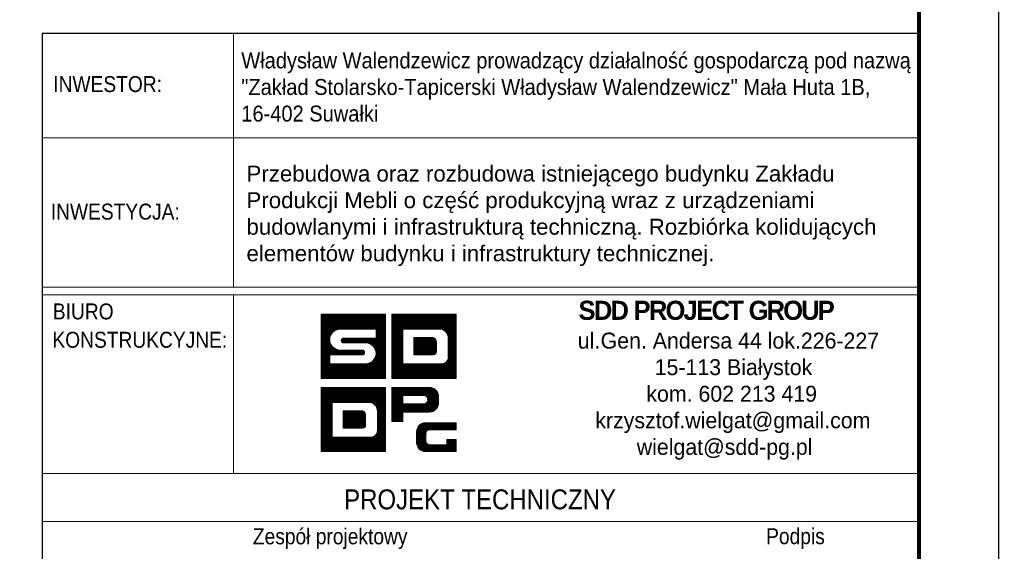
# Model space of a CAD drawing. Extents: x 100057 to 110316, y -200604 to -193150.
# Tile 7 of 9: x 106120 to 108591, y -199388 to -198054. Entities that reach past the tile are written whole.
import ezdxf
from ezdxf.enums import TextEntityAlignment as Align

# ---------------------------------------------------------------- set-up
doc = ezdxf.new("R2010")
doc.units = 0
doc.header["$LTSCALE"] = 5
doc.header["$MEASUREMENT"] = 0
for name, color, linetype, lineweight in [('--- widok', 7, 'Continuous', 13), ('_RAMKA', 7, 'Continuous', 35), ('PS_DIM', 4, 'Continuous', 13)]:
    doc.layers.add(name, color=color, linetype=linetype, lineweight=lineweight)
doc.layers.add('_FORMATKA', color=8, linetype='Continuous', lineweight=15, plot=False)
doc.layers.add('_tabelka', color=7, linetype='Continuous')
doc.styles.add('gil', font='GIL_____.TTF', dxfattribs={"width": 0.9})

# ---------------------------------------------------------------- blocks, each defined once
blk = doc.blocks.new('*U17')
at = {"layer": '_FORMATKA', "lineweight": -3}
blk.add_lwpolyline([(-420, 0), (0, 0), (0, 297), (-420, 297)], close=True, dxfattribs=at)
at = {"layer": '_RAMKA', "lineweight": -3, "const_width": 0.5}
blk.add_lwpolyline([(-390, 10), (-10, 10), (-10, 287), (-390, 287)], close=True, dxfattribs=at)
blk = doc.blocks.new('tabela_rys')
at = {"layer": '_tabelka', "color": 251, "lineweight": 15}
for p, q in [((45.62, 123.55), (45.62, 91.73)), ((21.62, 110.45), (131.62, 110.45)), ((21.62, 91.73), (131.62, 91.73)), ((21.62, 91.73), (131.62, 91.73)), ((21.62, 91.73), (131.62, 91.73)), ((131.62, 90.73), (21.62, 90.73)), ((45.62, 68.32), (45.62, 90.73)), ((21.62, 68.32), (131.48, 68.32)), ((131.62, 62.32), (21.62, 62.32))]:
    blk.add_line(p, q, dxfattribs=at)
at = {"layer": '_tabelka', "color": 251, "lineweight": 30}
blk.add_lwpolyline([(131.62, 123.55), (21.62, 123.55), (21.62, 7.77), (131.62, 7.77)], close=True, dxfattribs=at)
at = {"layer": 'PS_DIM', "color": 12, "true_color": 0xc90603}
for p, q in [((56.62, 88.27), (56.68, 88.33)), ((56.62, 88.1), (56.84, 88.33)), ((56.62, 87.93), (57.01, 88.33)), ((56.62, 87.76), (57.18, 88.33)), ((56.62, 87.59), (57.35, 88.33)), ((56.62, 87.43), (57.52, 88.33)), ((56.62, 87.26), (57.69, 88.33)), ((56.62, 87.09), (57.86, 88.33)), ((56.62, 86.92), (58.02, 88.33)), ((56.62, 86.75), (58.19, 88.33)), ((56.62, 86.58), (58.36, 88.33)), ((56.62, 86.42), (58.53, 88.33)), ((56.62, 86.25), (58.7, 88.33)), ((56.62, 86.08), (58.87, 88.33)), ((56.62, 85.91), (59.03, 88.33)), ((56.62, 85.74), (59.2, 88.33)), ((56.62, 85.57), (59.37, 88.33)), ((56.62, 85.41), (59.54, 88.33)), ((56.62, 85.24), (59.71, 88.33)), ((56.62, 85.07), (59.88, 88.33)), ((56.62, 84.9), (60.04, 88.33)), ((56.62, 84.73), (60.21, 88.33)), ((56.62, 88.33), (64.68, 88.33)), ((56.62, 80.27), (56.62, 88.33)), ((58.28, 86.23), (60.38, 88.33)), ((58.6, 86.38), (60.55, 88.33)), ((58.82, 86.43), (60.72, 88.33)), ((59, 86.45), (60.89, 88.33)), ((59.17, 86.45), (61.05, 88.33)), ((59.34, 86.45), (61.22, 88.33)), ((59.51, 86.45), (61.39, 88.33)), ((59.68, 86.45), (61.56, 88.33)), ((59.85, 86.45), (61.73, 88.33)), ((60.01, 86.45), (61.9, 88.33)), ((60.18, 86.45), (62.06, 88.33)), ((60.35, 86.45), (62.23, 88.33)), ((60.52, 86.45), (62.4, 88.33)), ((60.69, 86.45), (62.57, 88.33)), ((60.86, 86.45), (62.74, 88.33)), ((61.02, 86.45), (62.91, 88.33)), ((61.19, 86.45), (63.07, 88.33)), ((61.36, 86.45), (63.24, 88.33)), ((61.53, 86.45), (63.41, 88.33)), ((61.7, 86.45), (63.58, 88.33)), ((61.87, 86.45), (63.75, 88.33)), ((62.04, 86.45), (63.92, 88.33)), ((62.2, 86.45), (64.09, 88.33)), ((62.37, 86.45), (64.25, 88.33)), ((62.54, 86.45), (64.42, 88.33)), ((62.71, 86.45), (64.59, 88.33)), ((62.88, 86.45), (64.68, 88.25)), ((63.05, 86.45), (64.68, 88.08)), ((63.21, 86.45), (64.68, 87.91)), ((63.38, 86.45), (64.68, 87.74)), ((64.68, 88.33), (64.68, 80.27)), ((65.5, 88.33), (73.56, 88.33)), ((65.5, 80.27), (65.5, 88.33)), ((65.5, 88.2), (65.63, 88.33)), ((65.5, 88.03), (65.8, 88.33)), ((65.5, 87.86), (65.97, 88.33)), ((65.5, 87.69), (66.14, 88.33)), ((65.5, 87.52), (66.3, 88.33)), ((65.5, 87.35), (66.47, 88.33)), ((65.5, 87.18), (66.64, 88.33)), ((65.5, 87.02), (66.81, 88.33)), ((65.5, 86.85), (66.98, 88.33)), ((65.5, 86.68), (67.15, 88.33)), ((65.5, 86.51), (67.31, 88.33)), ((65.5, 86.34), (67.48, 88.33)), ((65.5, 86.17), (67.65, 88.33)), ((65.5, 86.01), (67.82, 88.33)), ((65.5, 85.84), (67.99, 88.33)), ((65.5, 85.67), (68.16, 88.33)), ((65.5, 85.5), (68.32, 88.33)), ((65.5, 85.33), (68.49, 88.33)), ((65.5, 85.16), (68.66, 88.33)), ((66.95, 86.45), (68.83, 88.33)), ((67.12, 86.45), (69, 88.33)), ((67.28, 86.45), (69.17, 88.33)), ((67.45, 86.45), (69.33, 88.33)), ((67.62, 86.45), (69.5, 88.33)), ((67.79, 86.45), (69.67, 88.33)), ((67.96, 86.45), (69.84, 88.33)), ((68.13, 86.45), (70.01, 88.33)), ((68.29, 86.45), (70.18, 88.33)), ((68.46, 86.45), (70.34, 88.33)), ((68.63, 86.45), (70.51, 88.33)), ((68.8, 86.45), (70.68, 88.33)), ((68.97, 86.45), (70.85, 88.33)), ((69.14, 86.45), (71.02, 88.33)), ((69.31, 86.45), (71.19, 88.33)), ((69.47, 86.45), (71.35, 88.33)), ((69.64, 86.45), (71.52, 88.33)), ((69.81, 86.45), (71.69, 88.33)), ((69.98, 86.45), (71.86, 88.33)), ((70.15, 86.45), (72.03, 88.33)), ((70.32, 86.45), (72.2, 88.33)), ((70.48, 86.45), (72.37, 88.33)), ((70.65, 86.45), (72.53, 88.33)), ((70.82, 86.45), (72.7, 88.33)), ((70.99, 86.45), (72.87, 88.33)), ((71.16, 86.45), (73.04, 88.33)), ((71.33, 86.45), (73.21, 88.33)), ((71.49, 86.45), (73.38, 88.33)), ((71.66, 86.44), (73.54, 88.33)), ((71.79, 86.41), (73.56, 88.18)), ((71.91, 86.36), (73.56, 88.01)), ((72.02, 86.3), (73.56, 87.84)), ((73.56, 88.33), (73.56, 80.27)), ((63.51, 86.4), (64.68, 87.58)), ((63.51, 86.23), (64.68, 87.41)), ((63.51, 86.07), (64.68, 87.24)), ((63.51, 85.9), (64.68, 87.07)), ((63.51, 85.73), (64.68, 86.9)), ((63.51, 85.56), (64.68, 86.73)), ((63.51, 85.39), (64.68, 86.56)), ((72.12, 86.23), (73.56, 87.67)), ((72.21, 86.15), (73.56, 87.5)), ((72.29, 86.06), (73.56, 87.33)), ((72.36, 85.97), (73.56, 87.17)), ((72.43, 85.86), (73.56, 87)), ((72.48, 85.75), (73.56, 86.83)), ((72.52, 85.62), (73.56, 86.66)), ((72.54, 85.48), (73.56, 86.49)), ((56.62, 84.56), (57.91, 85.86)), ((56.62, 84.4), (57.76, 85.54)), ((56.62, 84.23), (57.71, 85.32)), ((63.51, 86.45), (59.01, 86.45)), ((59.14, 85.07), (59.39, 85.32)), ((59.16, 84.92), (59.56, 85.32)), ((59.22, 84.81), (59.73, 85.32)), ((59.32, 84.74), (59.9, 85.32)), ((59.44, 85.32), (63.51, 85.32)), ((59.47, 84.72), (60.07, 85.32)), ((59.64, 84.72), (60.24, 85.32)), ((59.81, 84.72), (60.41, 85.32)), ((59.97, 84.72), (60.57, 85.32)), ((60.14, 84.72), (60.74, 85.32)), ((60.31, 84.72), (60.91, 85.32)), ((60.48, 84.72), (61.08, 85.32)), ((60.65, 84.72), (61.25, 85.32)), ((60.82, 84.72), (61.42, 85.32)), ((60.98, 84.72), (61.58, 85.32)), ((61.15, 84.72), (61.75, 85.32)), ((61.32, 84.72), (61.92, 85.32)), ((61.49, 84.72), (62.09, 85.32)), ((61.66, 84.72), (62.26, 85.32)), ((61.83, 84.72), (62.43, 85.32)), ((61.99, 84.72), (62.59, 85.32)), ((62.16, 84.72), (62.76, 85.32)), ((62.32, 84.71), (62.93, 85.32)), ((62.47, 84.69), (63.1, 85.32)), ((62.6, 84.66), (63.27, 85.32)), ((62.72, 84.61), (63.44, 85.32)), ((62.84, 84.55), (64.68, 86.4)), ((62.94, 84.49), (64.68, 86.23)), ((63.04, 84.42), (64.68, 86.06)), ((63.12, 84.34), (64.68, 85.89)), ((63.2, 84.25), (64.68, 85.72)), ((63.28, 84.15), (64.68, 85.55)), ((63.34, 84.05), (64.68, 85.39)), ((63.51, 85.32), (63.51, 86.45)), ((65.5, 85), (66.88, 86.38)), ((65.5, 84.83), (66.88, 86.21)), ((65.5, 84.66), (66.88, 86.04)), ((65.5, 84.49), (66.88, 85.87)), ((65.5, 84.32), (66.88, 85.71)), ((65.5, 84.15), (66.88, 85.54)), ((65.5, 83.99), (66.88, 85.37)), ((66.88, 86.45), (66.88, 82.1)), ((71.64, 86.45), (66.88, 86.45)), ((66.88, 86.45), (66.88, 82.1)), ((68.1, 86.45), (66.88, 86.45)), ((68.24, 85.39), (68.24, 83.22)), ((70.68, 85.39), (68.24, 85.39)), ((68.24, 85.39), (68.24, 83.22)), ((70.68, 85.39), (68.24, 85.39)), ((68.24, 85.38), (68.25, 85.39)), ((68.24, 85.22), (68.42, 85.39)), ((68.24, 85.05), (68.59, 85.39)), ((68.24, 84.88), (68.76, 85.39)), ((68.24, 84.71), (68.93, 85.39)), ((68.24, 84.54), (69.09, 85.39)), ((68.24, 84.37), (69.26, 85.39)), ((68.24, 84.21), (69.43, 85.39)), ((68.24, 84.04), (69.6, 85.39)), ((68.24, 83.87), (69.77, 85.39)), ((68.24, 83.7), (69.94, 85.39)), ((68.24, 83.53), (70.1, 85.39)), ((68.24, 83.36), (70.27, 85.39)), ((68.27, 83.22), (70.44, 85.39)), ((71.64, 86.45), (68.43, 86.45)), ((68.43, 83.22), (70.61, 85.39)), ((68.6, 83.22), (70.75, 85.36)), ((68.77, 83.22), (70.85, 85.3)), ((72.55, 85.32), (73.56, 86.32)), ((72.55, 85.15), (73.56, 86.15)), ((72.55, 84.98), (73.56, 85.99)), ((72.55, 84.81), (73.56, 85.82)), ((72.55, 84.64), (73.56, 85.65)), ((72.55, 84.47), (73.56, 85.48)), ((72.55, 82.89), (72.55, 85.32)), ((72.55, 82.89), (72.55, 85.32)), ((72.55, 84.3), (73.56, 85.31)), ((56.62, 84.06), (57.69, 85.14)), ((56.62, 83.89), (57.7, 84.98)), ((56.62, 83.72), (57.73, 84.83)), ((56.62, 83.55), (57.77, 84.7)), ((56.62, 83.39), (57.81, 84.58)), ((56.62, 83.22), (57.87, 84.47)), ((56.62, 83.05), (57.94, 84.37)), ((56.62, 82.88), (58.01, 84.28)), ((56.62, 82.71), (58.09, 84.19)), ((56.62, 82.54), (58.18, 84.11)), ((56.62, 82.38), (58.28, 84.04)), ((62.19, 84.72), (59.44, 84.72)), ((63.15, 82.51), (64.68, 84.04)), ((63.4, 83.93), (64.68, 85.22)), ((63.42, 82.95), (64.68, 84.21)), ((63.44, 83.81), (64.68, 85.05)), ((63.48, 83.68), (64.68, 84.88)), ((63.49, 83.18), (64.68, 84.38)), ((63.5, 83.53), (64.68, 84.71)), ((63.51, 83.37), (64.68, 84.54)), ((65.5, 83.82), (66.88, 85.2)), ((65.5, 83.65), (66.88, 85.03)), ((65.5, 83.48), (66.88, 84.86)), ((65.5, 83.31), (66.88, 84.7)), ((65.5, 83.14), (66.88, 84.53)), ((65.5, 82.98), (66.88, 84.36)), ((65.5, 82.81), (66.88, 84.19)), ((65.5, 82.64), (66.88, 84.02)), ((68.94, 83.22), (70.94, 85.22)), ((69.11, 83.22), (71.01, 85.12)), ((69.28, 83.22), (71.06, 85)), ((69.44, 83.22), (71.08, 84.85)), ((69.61, 83.22), (71.08, 84.68)), ((69.78, 83.22), (71.08, 84.52)), ((69.95, 83.22), (71.08, 84.35)), ((70.12, 83.22), (71.08, 84.18)), ((70.29, 83.22), (71.08, 84.01)), ((71.08, 83.62), (71.08, 84.83)), ((71.08, 83.62), (71.08, 84.83)), ((72.55, 84.14), (73.56, 85.14)), ((72.55, 83.97), (73.56, 84.98)), ((72.55, 83.8), (73.56, 84.81)), ((72.55, 83.63), (73.56, 84.64)), ((72.55, 83.46), (73.56, 84.47)), ((72.55, 83.29), (73.56, 84.3)), ((72.55, 83.13), (73.56, 84.13)), ((56.62, 82.21), (58.39, 83.98)), ((56.62, 82.04), (57.69, 83.12)), ((56.62, 81.87), (57.69, 82.95)), ((56.62, 81.7), (57.69, 82.78)), ((61.76, 83.22), (57.69, 83.22)), ((57.69, 83.22), (57.69, 82.1)), ((57.8, 83.22), (58.5, 83.92)), ((57.97, 83.22), (58.62, 83.88)), ((58.14, 83.22), (58.76, 83.84)), ((58.31, 83.22), (58.91, 83.82)), ((58.47, 83.22), (59.07, 83.82)), ((58.64, 83.22), (59.24, 83.82)), ((58.81, 83.22), (59.41, 83.82)), ((58.98, 83.22), (59.58, 83.82)), ((59.01, 83.82), (61.76, 83.82)), ((59.15, 83.22), (59.75, 83.82)), ((59.32, 83.22), (59.92, 83.82)), ((59.48, 83.22), (60.08, 83.82)), ((59.65, 83.22), (60.25, 83.82)), ((59.82, 83.22), (60.42, 83.82)), ((59.99, 83.22), (60.59, 83.82)), ((60.16, 83.22), (60.76, 83.82)), ((60.33, 83.22), (60.93, 83.82)), ((60.49, 83.22), (61.09, 83.82)), ((60.66, 83.22), (61.26, 83.82)), ((60.83, 83.22), (61.43, 83.82)), ((61, 83.22), (61.6, 83.82)), ((61.07, 80.27), (64.68, 83.87)), ((61.17, 83.22), (61.77, 83.82)), ((61.24, 80.27), (64.68, 83.7)), ((61.34, 83.22), (61.9, 83.79)), ((61.41, 80.27), (64.68, 83.53)), ((61.5, 83.22), (61.99, 83.71)), ((61.58, 80.27), (64.68, 83.37)), ((61.67, 83.22), (62.05, 83.6)), ((61.75, 80.27), (64.68, 83.2)), ((61.86, 83.24), (62.05, 83.43)), ((61.92, 80.27), (64.68, 83.03)), ((62.08, 80.27), (64.68, 82.86)), ((65.5, 82.47), (66.88, 83.85)), ((65.5, 82.3), (66.88, 83.69)), ((65.5, 82.13), (66.88, 83.52)), ((65.5, 81.96), (66.88, 83.35)), ((65.5, 81.8), (66.88, 83.18)), ((65.5, 81.63), (66.88, 83.01)), ((65.5, 81.46), (66.88, 82.84)), ((68.24, 83.22), (70.68, 83.22)), ((68.24, 83.22), (70.68, 83.22)), ((70.36, 80.27), (73.56, 83.46)), ((70.45, 83.22), (71.08, 83.84)), ((70.53, 80.27), (73.56, 83.29)), ((70.62, 83.22), (71.08, 83.67)), ((70.7, 80.27), (73.56, 83.12)), ((70.81, 83.24), (71.06, 83.48)), ((70.87, 80.27), (73.56, 82.96)), ((71.04, 80.27), (73.56, 82.79)), ((72.47, 82.54), (73.56, 83.63)), ((72.54, 82.78), (73.56, 83.8)), ((72.55, 82.96), (73.56, 83.97)), ((56.62, 81.53), (57.69, 82.61)), ((56.62, 81.36), (57.69, 82.44)), ((56.62, 81.2), (57.69, 82.27)), ((56.62, 81.03), (57.69, 82.1)), ((56.62, 80.86), (57.85, 82.1)), ((56.62, 80.69), (58.02, 82.1)), ((56.62, 80.52), (58.19, 82.1)), ((56.62, 80.35), (58.36, 82.1)), ((56.7, 80.27), (58.53, 82.1)), ((56.86, 80.27), (58.7, 82.1)), ((57.03, 80.27), (58.86, 82.1)), ((57.2, 80.27), (59.03, 82.1)), ((57.37, 80.27), (59.2, 82.1)), ((57.54, 80.27), (59.37, 82.1)), ((57.69, 82.1), (62.19, 82.1)), ((57.71, 80.27), (59.54, 82.1)), ((57.87, 80.27), (59.71, 82.1)), ((58.04, 80.27), (59.87, 82.1)), ((58.21, 80.27), (60.04, 82.1)), ((58.38, 80.27), (60.21, 82.1)), ((58.55, 80.27), (60.38, 82.1)), ((58.72, 80.27), (60.55, 82.1)), ((58.89, 80.27), (60.72, 82.1)), ((59.05, 80.27), (60.88, 82.1)), ((59.22, 80.27), (61.05, 82.1)), ((59.39, 80.27), (61.22, 82.1)), ((59.56, 80.27), (61.39, 82.1)), ((59.73, 80.27), (61.56, 82.1)), ((59.9, 80.27), (61.73, 82.1)), ((60.06, 80.27), (61.89, 82.1)), ((60.23, 80.27), (62.06, 82.1)), ((60.4, 80.27), (62.23, 82.1)), ((60.57, 80.27), (62.42, 82.12)), ((60.74, 80.27), (62.65, 82.18)), ((60.91, 80.27), (63.09, 82.45)), ((62.25, 80.27), (64.68, 82.69)), ((62.42, 80.27), (64.68, 82.52)), ((62.59, 80.27), (64.68, 82.36)), ((62.76, 80.27), (64.68, 82.19)), ((62.93, 80.27), (64.68, 82.02)), ((63.09, 80.27), (64.68, 81.85)), ((63.26, 80.27), (64.68, 81.68)), ((65.5, 81.29), (66.88, 82.68)), ((65.5, 81.12), (66.88, 82.51)), ((65.5, 80.95), (66.88, 82.34)), ((65.5, 80.79), (66.88, 82.17)), ((65.5, 80.62), (66.98, 82.1)), ((65.5, 80.45), (67.14, 82.1)), ((65.5, 80.28), (67.31, 82.1)), ((65.65, 80.27), (67.48, 82.1)), ((65.82, 80.27), (67.65, 82.1)), ((65.99, 80.27), (67.82, 82.1)), ((66.15, 80.27), (67.99, 82.1)), ((66.32, 80.27), (68.15, 82.1)), ((66.49, 80.27), (68.32, 82.1)), ((66.66, 80.27), (68.49, 82.1)), ((66.83, 80.27), (68.66, 82.1)), ((66.88, 82.1), (71.64, 82.1)), ((66.88, 82.1), (71.64, 82.1)), ((67, 80.27), (68.83, 82.1)), ((67.17, 80.27), (69, 82.1)), ((67.33, 80.27), (69.16, 82.1)), ((67.5, 80.27), (69.33, 82.1)), ((67.67, 80.27), (69.5, 82.1)), ((67.84, 80.27), (69.67, 82.1)), ((68.01, 80.27), (69.84, 82.1)), ((68.18, 80.27), (70.01, 82.1)), ((68.34, 80.27), (70.17, 82.1)), ((68.51, 80.27), (70.34, 82.1)), ((68.68, 80.27), (70.51, 82.1)), ((68.85, 80.27), (70.68, 82.1)), ((69.02, 80.27), (70.85, 82.1)), ((69.19, 80.27), (71.02, 82.1)), ((69.35, 80.27), (71.19, 82.1)), ((69.52, 80.27), (71.35, 82.1)), ((69.69, 80.27), (71.52, 82.1)), ((69.86, 80.27), (71.69, 82.09)), ((70.03, 80.27), (71.86, 82.1)), ((70.2, 80.27), (72.11, 82.17)), ((71.21, 80.27), (73.56, 82.62)), ((71.37, 80.27), (73.56, 82.45)), ((71.54, 80.27), (73.56, 82.28)), ((71.71, 80.27), (73.56, 82.11)), ((71.88, 80.27), (73.56, 81.95)), ((72.05, 80.27), (73.56, 81.78)), ((72.22, 80.27), (73.56, 81.61)), ((63.43, 80.27), (64.68, 81.51)), ((63.6, 80.27), (64.68, 81.35)), ((63.77, 80.27), (64.68, 81.18)), ((63.94, 80.27), (64.68, 81.01)), ((64.1, 80.27), (64.68, 80.84)), ((64.27, 80.27), (64.68, 80.67)), ((64.44, 80.27), (64.68, 80.5)), ((64.61, 80.27), (64.68, 80.33)), ((72.38, 80.27), (73.56, 81.44)), ((72.55, 80.27), (73.56, 81.27)), ((72.72, 80.27), (73.56, 81.1)), ((72.89, 80.27), (73.56, 80.93)), ((73.06, 80.27), (73.56, 80.77)), ((73.23, 80.27), (73.56, 80.6)), ((73.4, 80.27), (73.56, 80.43)), ((64.68, 80.27), (56.62, 80.27)), ((56.62, 79.14), (64.68, 79.14)), ((56.62, 71.08), (56.62, 79.14)), ((56.62, 79.14), (64.68, 79.14)), ((56.62, 71.08), (56.62, 79.14)), ((56.62, 79.01), (56.75, 79.14)), ((56.62, 78.84), (56.92, 79.14)), ((56.62, 78.67), (57.09, 79.14)), ((56.62, 78.5), (57.25, 79.14)), ((56.62, 78.33), (57.42, 79.14)), ((56.62, 78.17), (57.59, 79.14)), ((56.62, 78), (57.76, 79.14)), ((56.62, 77.83), (57.93, 79.14)), ((56.62, 77.66), (58.1, 79.14)), ((56.62, 77.49), (58.27, 79.14)), ((56.62, 77.32), (58.43, 79.14)), ((56.62, 77.16), (58.6, 79.14)), ((56.62, 76.99), (58.77, 79.14)), ((56.62, 76.82), (58.94, 79.14)), ((56.62, 76.65), (59.11, 79.14)), ((56.62, 76.48), (59.28, 79.14)), ((56.62, 76.31), (59.44, 79.14)), ((56.62, 76.15), (59.61, 79.14)), ((56.62, 75.98), (59.78, 79.14)), ((58.07, 77.26), (59.95, 79.14)), ((58.24, 77.26), (60.12, 79.14)), ((58.4, 77.26), (60.29, 79.14)), ((58.57, 77.26), (60.45, 79.14)), ((58.74, 77.26), (60.62, 79.14)), ((58.91, 77.26), (60.79, 79.14)), ((59.08, 77.26), (60.96, 79.14)), ((59.25, 77.26), (61.13, 79.14)), ((59.41, 77.26), (61.3, 79.14)), ((59.58, 77.26), (61.46, 79.14)), ((59.75, 77.26), (61.63, 79.14)), ((59.92, 77.26), (61.8, 79.14)), ((60.09, 77.26), (61.97, 79.14)), ((60.26, 77.26), (62.14, 79.14)), ((60.42, 77.26), (62.31, 79.14)), ((60.59, 77.26), (62.47, 79.14)), ((60.76, 77.26), (62.64, 79.14)), ((60.93, 77.26), (62.81, 79.14)), ((61.1, 77.26), (62.98, 79.14)), ((61.27, 77.26), (63.15, 79.14)), ((61.44, 77.26), (63.32, 79.14)), ((61.6, 77.26), (63.48, 79.14)), ((61.77, 77.26), (63.65, 79.14)), ((61.94, 77.26), (63.82, 79.14)), ((62.11, 77.26), (63.99, 79.14)), ((62.28, 77.26), (64.16, 79.14)), ((62.45, 77.26), (64.33, 79.14)), ((62.61, 77.26), (64.5, 79.14)), ((62.78, 77.26), (64.66, 79.14)), ((64.68, 79.14), (64.68, 71.08)), ((64.68, 79.14), (64.68, 71.08)), ((73.56, 80.27), (65.5, 80.27)), ((62.91, 77.22), (64.68, 78.99)), ((63.03, 77.17), (64.68, 78.82)), ((63.14, 77.11), (64.68, 78.65)), ((63.24, 77.04), (64.68, 78.48)), ((63.33, 76.96), (64.68, 78.31)), ((63.41, 76.88), (64.68, 78.15)), ((63.48, 76.78), (64.68, 77.98)), ((56.62, 75.81), (58, 77.19)), ((56.62, 75.64), (58, 77.02)), ((56.62, 75.47), (58, 76.86)), ((56.62, 75.3), (58, 76.69)), ((58, 77.26), (58, 72.91)), ((62.76, 77.26), (58, 77.26)), ((58, 77.26), (58, 72.91)), ((62.76, 77.26), (58, 77.26)), ((58, 77.26), (58, 72.91)), ((62.76, 77.26), (58, 77.26)), ((63.55, 76.67), (64.68, 77.81)), ((63.6, 76.56), (64.68, 77.64)), ((63.64, 76.43), (64.68, 77.47)), ((63.66, 76.29), (64.68, 77.3)), ((63.67, 76.13), (64.68, 77.14)), ((63.67, 75.96), (64.68, 76.97)), ((63.67, 75.79), (64.68, 76.8)), ((63.67, 75.62), (64.68, 76.63)), ((56.62, 75.13), (58, 76.52)), ((56.62, 74.97), (58, 76.35)), ((56.62, 74.8), (58, 76.18)), ((56.62, 74.63), (58, 76.01)), ((56.62, 74.46), (58, 75.85)), ((56.62, 74.29), (58, 75.68)), ((56.62, 74.12), (58, 75.51)), ((59.36, 76.21), (59.36, 74.03)), ((61.8, 76.21), (59.36, 76.21)), ((59.36, 76.2), (59.37, 76.21)), ((59.36, 76.03), (59.54, 76.21)), ((59.36, 75.86), (59.71, 76.21)), ((59.36, 75.69), (59.88, 76.21)), ((59.36, 75.52), (60.05, 76.21)), ((59.36, 75.36), (60.21, 76.21)), ((59.36, 75.19), (60.38, 76.21)), ((59.36, 75.02), (60.55, 76.21)), ((59.36, 74.85), (60.72, 76.21)), ((59.36, 74.68), (60.89, 76.21)), ((59.36, 74.51), (61.06, 76.21)), ((59.36, 74.35), (61.22, 76.21)), ((59.36, 74.18), (61.39, 76.21)), ((59.36, 76.21), (59.36, 74.03)), ((61.8, 76.21), (59.36, 76.21)), ((59.36, 76.21), (59.36, 74.03)), ((61.8, 76.21), (59.36, 76.21)), ((59.39, 74.03), (61.56, 76.21)), ((59.55, 74.03), (61.73, 76.21)), ((59.72, 74.03), (61.87, 76.18)), ((59.89, 74.03), (61.97, 76.11)), ((60.06, 74.03), (62.06, 76.03)), ((60.23, 74.03), (62.13, 75.93)), ((60.4, 74.03), (62.18, 75.81)), ((60.56, 74.03), (62.2, 75.66)), ((60.73, 74.03), (62.2, 75.5)), ((62.2, 74.43), (62.2, 75.64)), ((62.2, 74.43), (62.2, 75.64)), ((62.2, 74.43), (62.2, 75.64)), ((63.67, 75.45), (64.68, 76.46)), ((63.67, 75.29), (64.68, 76.29)), ((63.67, 73.7), (63.67, 76.13)), ((63.67, 73.7), (63.67, 76.13)), ((63.67, 73.7), (63.67, 76.13)), ((63.67, 75.12), (64.68, 76.13)), ((63.67, 74.95), (64.68, 75.96)), ((63.67, 74.78), (64.68, 75.79)), ((63.67, 74.61), (64.68, 75.62)), ((63.67, 74.44), (64.68, 75.45)), ((56.62, 73.96), (58, 75.34)), ((56.62, 73.79), (58, 75.17)), ((56.62, 73.62), (58, 75)), ((56.62, 73.45), (58, 74.84)), ((56.62, 73.28), (58, 74.67)), ((56.62, 73.11), (58, 74.5)), ((56.62, 72.95), (58, 74.33)), ((56.62, 72.78), (58, 74.16)), ((60.9, 74.03), (62.2, 75.33)), ((61.07, 74.03), (62.2, 75.16)), ((61.24, 74.03), (62.2, 74.99)), ((61.41, 74.03), (62.2, 74.82)), ((61.48, 71.08), (64.68, 74.27)), ((61.57, 74.03), (62.2, 74.65)), ((61.74, 74.03), (62.2, 74.49)), ((61.93, 74.05), (62.18, 74.29)), ((63.59, 73.35), (64.68, 74.44)), ((63.66, 73.59), (64.68, 74.61)), ((63.67, 74.28), (64.68, 75.28)), ((63.67, 74.11), (64.68, 75.12)), ((63.67, 73.94), (64.68, 74.95)), ((63.67, 73.77), (64.68, 74.78)), ((56.62, 72.61), (58, 73.99)), ((56.62, 72.44), (58, 73.82)), ((56.62, 72.27), (58, 73.66)), ((56.62, 72.1), (58, 73.49)), ((56.62, 71.94), (58, 73.32)), ((56.62, 71.77), (58, 73.15)), ((56.62, 71.6), (58, 72.98)), ((56.62, 71.43), (58.1, 72.91)), ((56.62, 71.26), (58.26, 72.91)), ((56.62, 71.09), (58.43, 72.91)), ((56.77, 71.08), (58.6, 72.91)), ((56.94, 71.08), (58.77, 72.91)), ((57.11, 71.08), (58.94, 72.91)), ((57.27, 71.08), (59.11, 72.91)), ((57.44, 71.08), (59.27, 72.91)), ((57.61, 71.08), (59.44, 72.91)), ((57.78, 71.08), (59.61, 72.91)), ((57.95, 71.08), (59.78, 72.91)), ((58, 72.91), (62.76, 72.91)), ((58, 72.91), (62.76, 72.91)), ((58, 72.91), (62.76, 72.91)), ((58.12, 71.08), (59.95, 72.91)), ((58.28, 71.08), (60.12, 72.91)), ((58.45, 71.08), (60.28, 72.91)), ((58.62, 71.08), (60.45, 72.91)), ((58.79, 71.08), (60.62, 72.91)), ((58.96, 71.08), (60.79, 72.91)), ((59.13, 71.08), (60.96, 72.91)), ((59.3, 71.08), (61.13, 72.91)), ((59.36, 74.03), (61.8, 74.03)), ((59.36, 74.03), (61.8, 74.03)), ((59.36, 74.03), (61.8, 74.03)), ((59.46, 71.08), (61.29, 72.91)), ((59.63, 71.08), (61.46, 72.91)), ((59.8, 71.08), (61.63, 72.91)), ((59.97, 71.08), (61.8, 72.91)), ((60.14, 71.08), (61.97, 72.91)), ((60.31, 71.08), (62.14, 72.91)), ((60.47, 71.08), (62.3, 72.91)), ((60.64, 71.08), (62.47, 72.91)), ((60.81, 71.08), (62.64, 72.91)), ((60.98, 71.08), (62.81, 72.9)), ((61.15, 71.08), (62.98, 72.91)), ((61.32, 71.08), (63.22, 72.99)), ((61.65, 71.08), (64.68, 74.1)), ((61.82, 71.08), (64.68, 73.94)), ((61.99, 71.08), (64.68, 73.77)), ((62.16, 71.08), (64.68, 73.6)), ((62.33, 71.08), (64.68, 73.43)), ((62.49, 71.08), (64.68, 73.26)), ((62.66, 71.08), (64.68, 73.09)), ((62.83, 71.08), (64.68, 72.93)), ((63, 71.08), (64.68, 72.76)), ((63.17, 71.08), (64.68, 72.59)), ((63.34, 71.08), (64.68, 72.42)), ((63.5, 71.08), (64.68, 72.25)), ((63.67, 71.08), (64.68, 72.08)), ((63.84, 71.08), (64.68, 71.92)), ((64.01, 71.08), (64.68, 71.75)), ((64.68, 71.08), (56.62, 71.08)), ((64.68, 71.08), (56.62, 71.08)), ((64.18, 71.08), (64.68, 71.58)), ((64.35, 71.08), (64.68, 71.41)), ((64.51, 71.08), (64.68, 71.24))]:
    blk.add_line(p, q, dxfattribs=at)
at = {"layer": 'PS_DIM', "color": 18, "true_color": 0x000000}
for p, q in [((65.5, 79.11), (65.53, 79.14)), ((65.5, 78.95), (65.69, 79.14)), ((65.5, 78.79), (65.85, 79.14)), ((65.5, 78.63), (66.01, 79.14)), ((65.5, 78.47), (66.17, 79.14)), ((65.5, 78.31), (66.33, 79.14)), ((65.5, 78.15), (66.49, 79.14)), ((65.5, 77.99), (66.65, 79.14)), ((65.5, 77.83), (66.81, 79.14)), ((65.5, 77.67), (66.97, 79.14)), ((65.5, 77.51), (67.13, 79.14)), ((65.5, 77.35), (67.29, 79.14)), ((65.5, 77.19), (67.45, 79.14)), ((65.5, 77.03), (67.61, 79.14)), ((65.5, 76.87), (67.77, 79.14)), ((65.5, 79.14), (65.5, 74.87)), ((70.17, 79.14), (65.5, 79.14)), ((66.92, 78.12), (67.93, 79.14)), ((67.08, 78.12), (68.09, 79.14)), ((67.23, 78.12), (68.25, 79.14)), ((67.39, 78.12), (68.41, 79.14)), ((67.55, 78.12), (68.57, 79.14)), ((67.71, 78.12), (68.73, 79.14)), ((67.87, 78.12), (68.89, 79.14)), ((68.03, 78.12), (69.05, 79.14)), ((68.19, 78.12), (69.21, 79.14)), ((68.35, 78.12), (69.37, 79.14)), ((68.51, 78.12), (69.53, 79.14)), ((68.67, 78.12), (69.69, 79.14)), ((68.83, 78.12), (69.85, 79.14)), ((68.99, 78.12), (70.01, 79.14)), ((69.15, 78.12), (70.17, 79.14)), ((69.31, 78.12), (70.32, 79.13)), ((69.47, 78.12), (70.45, 79.11)), ((69.62, 78.11), (70.58, 79.07)), ((65.5, 76.71), (66.86, 78.07)), ((65.5, 76.55), (66.86, 77.91)), ((66.86, 78.12), (66.86, 77.06)), ((69.51, 78.12), (66.86, 78.12)), ((68.84, 76.05), (71.24, 78.46)), ((69, 76.05), (71.29, 78.34)), ((69.16, 76.05), (71.33, 78.22)), ((69.32, 76.05), (71.35, 78.08)), ((69.48, 76.05), (71.36, 77.93)), ((69.74, 78.07), (70.69, 79.02)), ((69.83, 78), (70.79, 78.96)), ((69.9, 77.91), (70.89, 78.9)), ((69.91, 77.28), (71.19, 78.56)), ((69.96, 77.81), (70.97, 78.83)), ((69.98, 77.67), (71.05, 78.74)), ((69.98, 77.52), (71.13, 78.66)), ((71.36, 77.23), (71.36, 77.95)), ((65.5, 76.39), (66.86, 77.75)), ((65.5, 76.23), (66.86, 77.59)), ((65.5, 76.07), (66.86, 77.43)), ((65.5, 75.91), (66.86, 77.27)), ((65.5, 75.75), (66.86, 77.11)), ((65.5, 75.59), (66.97, 77.06)), ((65.5, 75.43), (67.13, 77.06)), ((65.5, 75.27), (67.29, 77.06)), ((65.5, 75.11), (67.45, 77.06)), ((65.5, 74.95), (67.61, 77.06)), ((65.58, 74.87), (67.77, 77.06)), ((66.86, 77.06), (69.51, 77.06)), ((66.92, 76.05), (67.93, 77.06)), ((67.08, 76.05), (68.09, 77.06)), ((67.24, 76.05), (68.25, 77.06)), ((67.4, 76.05), (68.41, 77.06)), ((67.56, 76.05), (68.57, 77.06)), ((67.72, 76.05), (68.73, 77.06)), ((67.88, 76.05), (68.89, 77.06)), ((68.04, 76.05), (69.05, 77.06)), ((68.2, 76.05), (69.21, 77.06)), ((68.36, 76.05), (69.37, 77.06)), ((68.52, 76.05), (69.53, 77.06)), ((68.68, 76.05), (69.77, 77.14)), ((69.64, 76.05), (71.36, 77.77)), ((69.8, 76.05), (71.36, 77.61)), ((69.96, 76.05), (71.36, 77.45)), ((69.99, 77.54), (69.99, 77.65)), ((70.12, 76.05), (71.36, 77.29)), ((70.28, 76.05), (71.35, 77.12)), ((70.48, 76.09), (71.32, 76.93)), ((70.75, 76.2), (71.21, 76.66)), ((65.74, 74.87), (66.86, 75.99)), ((65.9, 74.87), (66.86, 75.83)), ((66.06, 74.87), (66.86, 75.67)), ((66.22, 74.87), (66.86, 75.51)), ((66.38, 74.87), (66.86, 75.35)), ((66.86, 74.87), (66.86, 76.05)), ((66.86, 76.05), (70.17, 76.05)), ((65.5, 74.87), (66.86, 74.87)), ((66.54, 74.87), (66.86, 75.19)), ((66.7, 74.87), (66.86, 75.03)), ((68.6, 73.62), (69.68, 74.7)), ((68.6, 73.45), (69.85, 74.7)), ((68.6, 73.28), (70.02, 74.7)), ((68.6, 73.11), (70.19, 74.7)), ((68.6, 72.94), (70.36, 74.7)), ((68.6, 72.77), (70.53, 74.7)), ((68.6, 72.61), (70.69, 74.7)), ((68.6, 72.44), (70.86, 74.7)), ((68.61, 73.8), (69.5, 74.69)), ((68.69, 74.04), (69.26, 74.61)), ((73.56, 74.7), (69.7, 74.7)), ((70.14, 73.82), (71.03, 74.7)), ((70.33, 73.83), (71.2, 74.7)), ((70.5, 73.83), (71.37, 74.7)), ((70.67, 73.83), (71.54, 74.7)), ((70.83, 73.83), (71.7, 74.7)), ((71, 73.83), (71.87, 74.7)), ((71.17, 73.83), (72.04, 74.7)), ((71.34, 73.83), (72.21, 74.7)), ((71.51, 73.83), (72.38, 74.7)), ((71.68, 73.83), (72.55, 74.7)), ((71.85, 73.83), (72.71, 74.7)), ((72.01, 73.83), (72.88, 74.7)), ((72.18, 73.83), (73.05, 74.7)), ((72.35, 73.83), (73.22, 74.7)), ((72.52, 73.83), (73.39, 74.7)), ((72.69, 73.83), (73.56, 74.7)), ((72.86, 73.83), (73.56, 74.54)), ((73.02, 73.83), (73.56, 74.37)), ((73.19, 73.83), (73.56, 74.2)), ((73.56, 73.83), (73.56, 74.7)), ((68.6, 73.6), (68.6, 72.18)), ((68.6, 72.27), (69.74, 73.42)), ((68.6, 72.1), (69.73, 73.23)), ((68.62, 71.95), (69.73, 73.06)), ((68.65, 71.82), (69.73, 72.9)), ((69.73, 72.49), (69.73, 73.28)), ((70.28, 73.83), (73.56, 73.83)), ((73.36, 73.83), (73.56, 74.03)), ((73.53, 73.83), (73.56, 73.87)), ((68.7, 71.7), (69.73, 72.73)), ((68.76, 71.59), (69.73, 72.56)), ((68.83, 71.5), (69.74, 72.4)), ((68.91, 71.41), (69.77, 72.27)), ((69, 71.33), (69.84, 72.16)), ((69.1, 71.25), (69.92, 72.07)), ((69.2, 71.19), (70.02, 72)), ((69.32, 71.14), (70.14, 71.96)), ((69.45, 71.1), (70.29, 71.94)), ((69.6, 71.08), (70.45, 71.94)), ((69.76, 71.08), (70.62, 71.94)), ((69.93, 71.08), (70.79, 71.94)), ((70.1, 71.08), (70.96, 71.94)), ((70.27, 71.08), (71.13, 71.94)), ((72.4, 71.94), (70.28, 71.94)), ((70.44, 71.08), (71.3, 71.94)), ((70.6, 71.08), (71.46, 71.94)), ((70.77, 71.08), (71.63, 71.94)), ((70.94, 71.08), (71.8, 71.94)), ((71.11, 71.08), (71.97, 71.94)), ((71.28, 71.08), (72.14, 71.94)), ((71.45, 71.08), (72.31, 71.94)), ((71.61, 71.08), (73.16, 72.62)), ((71.78, 71.08), (73.32, 72.62)), ((71.95, 71.08), (73.49, 72.62)), ((72.12, 71.08), (73.56, 72.52)), ((72.29, 71.08), (73.56, 72.35)), ((72.4, 72.54), (72.48, 72.62)), ((72.4, 72.37), (72.65, 72.62)), ((72.4, 72.2), (72.82, 72.62)), ((72.4, 72.03), (72.99, 72.62)), ((73.56, 72.62), (72.4, 72.62)), ((72.4, 72.62), (72.4, 71.94)), ((72.46, 71.08), (73.56, 72.18)), ((72.62, 71.08), (73.56, 72.01)), ((72.79, 71.08), (73.56, 71.84)), ((72.96, 71.08), (73.56, 71.68)), ((73.56, 71.08), (73.56, 72.62)), ((69.7, 71.08), (73.56, 71.08)), ((73.13, 71.08), (73.56, 71.51)), ((73.3, 71.08), (73.56, 71.34)), ((73.47, 71.08), (73.56, 71.17))]:
    blk.add_line(p, q, dxfattribs=at)
at = {"layer": 'PS_DIM', "color": 12, "true_color": 0xc90603}
for centre, radius, start, end in [((59.01, 85.13), 1.31, 90, 270), ((59.44, 85.02), 0.3, 90, 270), ((70.48, 84.83), 0.597, 360, 70.5288), ((70.48, 84.83), 0.597, 360, 70.5288), ((71.43, 85.34), 1.12, 358.8688, 78.9457), ((71.43, 85.34), 1.12, 358.8688, 78.9457), ((62.19, 83.41), 1.31, 270, 90), ((61.76, 83.52), 0.3, 270, 90), ((70.68, 83.62), 0.398, 270, 360), ((70.68, 83.62), 0.398, 270, 0), ((71.75, 82.9), 0.806, 262.7652, 359.6781), ((71.75, 82.9), 0.806, 262.7652, 359.6781), ((62.55, 76.16), 1.12, 358.8688, 78.9457), ((62.55, 76.16), 1.12, 358.8688, 78.9457), ((62.55, 76.16), 1.12, 358.8688, 78.9457), ((61.6, 75.64), 0.597, 360, 70.5288), ((61.6, 75.64), 0.597, 360, 70.5288), ((61.6, 75.64), 0.597, 360, 70.5288), ((61.8, 74.43), 0.398, 270, 360), ((61.8, 74.43), 0.398, 270, 360), ((61.8, 74.43), 0.398, 270, 0), ((62.87, 73.71), 0.806, 262.7652, 359.6781), ((62.87, 73.71), 0.806, 262.7652, 359.6781), ((62.87, 73.71), 0.806, 262.7652, 359.6781)]:
    blk.add_arc(centre, radius, start, end, dxfattribs=at)
at = {"layer": 'PS_DIM', "color": 18, "true_color": 0x000000}
for centre, radius, start, end in [((70.17, 77.95), 1.19, 0, 90), ((69.51, 77.65), 0.475, 0, 89.972), ((69.51, 77.54), 0.475, 270, 0), ((70.17, 77.23), 1.19, 270, 0), ((69.7, 73.6), 1.1, 90, 180), ((70.28, 73.28), 0.55, 90, 180), ((69.7, 72.18), 1.1, 180, 270), ((70.28, 72.49), 0.55, 180, 270)]:
    blk.add_arc(centre, radius, start, end, dxfattribs=at)
at = {"layer": '--- widok', "ltscale": 0.5, "insert": (47.25, 106.96, 0.43), "char_height": 2, "width": 80.3878, "attachment_point": 1}
blk.add_mtext('{\\fArial|b0|i0|c238|p34;\\C0;Prze\\fArial|b0|i0|c0|p34;b\\fArial|b0|i0|c238|p34;u\\fArial|b0|i0|c0|p34;dowa o\\fArial|b0|i0|c238|p34;r\\fArial|b0|i0|c0|p34;a\\fArial|b0|i0|c238|p34;z\\fArial|b0|i0|c0|p34; \\fArial|b0|i0|c238|p34;r\\fArial|b0|i0|c0|p34;o\\fArial|b0|i0|c238|p34;z\\fArial|b0|i0|c0|p34;b\\fArial|b0|i0|c238|p34;u\\fArial|b0|i0|c0|p34;dowa \\fArial|b0|i0|c238|p34;ist\\fArial|b0|i0|c0|p34;n\\fArial|b0|i0|c238|p34;ieją\\fArial|b0|i0|c0|p34;c\\fArial|b0|i0|c238|p34;eg\\fArial|b0|i0|c0|p34;o b\\fArial|b0|i0|c238|p34;u\\fArial|b0|i0|c0|p34;d\\fArial|b0|i0|c238|p34;y\\fArial|b0|i0|c0|p34;n\\fArial|b0|i0|c238|p34;ku\\fArial|b0|i0|c0|p34; \\fArial|b0|i0|c238|p34;Z\\fArial|b0|i0|c0|p34;a\\fArial|b0|i0|c238|p34;kł\\fArial|b0|i0|c0|p34;ad\\fArial|b0|i0|c238|p34;u\\fArial|b0|i0|c0|p34; \\fArial|b0|i0|c238|p34;Pr\\fArial|b0|i0|c0|p34;od\\fArial|b0|i0|c238|p34;uk\\fArial|b0|i0|c0|p34;c\\fArial|b0|i0|c238|p34;ji\\fArial|b0|i0|c0|p34; \\fArial|b0|i0|c238|p34;Me\\fArial|b0|i0|c0|p34;b\\fArial|b0|i0|c238|p34;li\\fArial|b0|i0|c0|p34; o c\\fArial|b0|i0|c238|p34;zęść\\fArial|b0|i0|c0|p34; \\fArial|b0|i0|c238|p34;pr\\fArial|b0|i0|c0|p34;od\\fArial|b0|i0|c238|p34;uk\\fArial|b0|i0|c0|p34;c\\fArial|b0|i0|c238|p34;yj\\fArial|b0|i0|c0|p34;n\\fArial|b0|i0|c238|p34;ą\\fArial|b0|i0|c0|p34; w\\fArial|b0|i0|c238|p34;r\\fArial|b0|i0|c0|p34;a\\fArial|b0|i0|c238|p34;z\\fArial|b0|i0|c0|p34; \\fArial|b0|i0|c238|p34;z\\fArial|b0|i0|c0|p34; \\fArial|b0|i0|c238|p34;urzą\\fArial|b0|i0|c0|p34;d\\fArial|b0|i0|c238|p34;ze\\fArial|b0|i0|c0|p34;n\\fArial|b0|i0|c238|p34;i\\fArial|b0|i0|c0|p34;a\\fArial|b0|i0|c238|p34;mi\\fArial|b0|i0|c0|p34; b\\fArial|b0|i0|c238|p34;u\\fArial|b0|i0|c0|p34;dow\\fArial|b0|i0|c238|p34;l\\fArial|b0|i0|c0|p34;an\\fArial|b0|i0|c238|p34;ymi\\fArial|b0|i0|c0|p34; \\fArial|b0|i0|c238|p34;i\\fArial|b0|i0|c0|p34; \\fArial|b0|i0|c238|p34;i\\fArial|b0|i0|c0|p34;n\\fArial|b0|i0|c238|p34;fr\\fArial|b0|i0|c0|p34;a\\fArial|b0|i0|c238|p34;strukturą\\fArial|b0|i0|c0|p34; \\fArial|b0|i0|c238|p34;te\\fArial|b0|i0|c0|p34;c\\fArial|b0|i0|c238|p34;h\\fArial|b0|i0|c0|p34;n\\fArial|b0|i0|c238|p34;i\\fArial|b0|i0|c0|p34;c\\fArial|b0|i0|c238|p34;z\\fArial|b0|i0|c0|p34;n\\fArial|b0|i0|c238|p34;ą\\fArial|b0|i0|c0|p34;. \\fArial|b0|i0|c238|p34;R\\fArial|b0|i0|c0|p34;o\\fArial|b0|i0|c238|p34;z\\fArial|b0|i0|c0|p34;b\\fArial|b0|i0|c238|p34;iórk\\fArial|b0|i0|c0|p34;a \\fArial|b0|i0|c238|p34;k\\fArial|b0|i0|c0|p34;o\\fArial|b0|i0|c238|p34;li\\fArial|b0|i0|c0|p34;d\\fArial|b0|i0|c238|p34;ują\\fArial|b0|i0|c0|p34;c\\fArial|b0|i0|c238|p34;y\\fArial|b0|i0|c0|p34;c\\fArial|b0|i0|c238|p34;h\\fArial|b0|i0|c0|p34; \\fArial|b0|i0|c238|p34;eleme\\fArial|b0|i0|c0|p34;n\\fArial|b0|i0|c238|p34;tó\\fArial|b0|i0|c0|p34;w b\\fArial|b0|i0|c238|p34;u\\fArial|b0|i0|c0|p34;d\\fArial|b0|i0|c238|p34;y\\fArial|b0|i0|c0|p34;n\\fArial|b0|i0|c238|p34;ku\\fArial|b0|i0|c0|p34; \\fArial|b0|i0|c238|p34;i\\fArial|b0|i0|c0|p34; \\fArial|b0|i0|c238|p34;i\\fArial|b0|i0|c0|p34;n\\fArial|b0|i0|c238|p34;fr\\fArial|b0|i0|c0|p34;a\\fArial|b0|i0|c238|p34;struktury\\fArial|b0|i0|c0|p34; \\fArial|b0|i0|c238|p34;te\\fArial|b0|i0|c0|p34;c\\fArial|b0|i0|c238|p34;h\\fArial|b0|i0|c0|p34;n\\fArial|b0|i0|c238|p34;i\\fArial|b0|i0|c0|p34;c\\fArial|b0|i0|c238|p34;z\\fArial|b0|i0|c0|p34;n\\fArial|b0|i0|c238|p34;ej\\fArial|b0|i0|c0|p34;.}', dxfattribs=at)
at = {"layer": '_tabelka', "color": 12, "style": 'gil', "width": 0.9}
for s, height, p in [('INWESTOR:', 2, (29.83, 117.19)), ('INWESTYCJA:', 2, (30.79, 101.19)), ('BIURO', 2, (26.77, 88.67)), ('KONSTRUKCYJNE:', 2, (33.87, 85.11)), ('PROJEKT TECHNICZNY', 2.5, (76.55, 65.09))]:
    blk.add_text(s, height=height, dxfattribs=at).set_placement(p, align=Align.MIDDLE)
at = {"layer": '_tabelka', "color": 251, "style": 'gil', "width": 0.9}
for s, p in [('Zespół projektowy', (57.75, 60.22)), ('Podpis', (116.12, 60.22))]:
    blk.add_text(s, height=2, dxfattribs=at).set_placement(p, align=Align.MIDDLE)
at = {"layer": '_tabelka', "color": 7, "style": 'gil'}
for s, width, gutter_width, heights, insert, char_height, attachment_point in [('{\\fArial|b0|i0|c0|p34;\\C256;W\\fArial|b0|i0|c238|p34;ł\\fArial|b0|i0|c0|p34;ad\\fArial|b0|i0|c238|p34;ysł\\fArial|b0|i0|c0|p34;aw Wa\\fArial|b0|i0|c238|p34;le\\fArial|b0|i0|c0|p34;nd\\fArial|b0|i0|c238|p34;ze\\fArial|b0|i0|c0|p34;w\\fArial|b0|i0|c238|p34;i\\fArial|b0|i0|c0|p34;c\\fArial|b0|i0|c238|p34;z\\fArial|b0|i0|c0|p34;\\~\\fArial|b0|i0|c238|p34;pr\\fArial|b0|i0|c0|p34;owad\\fArial|b0|i0|c238|p34;zą\\fArial|b0|i0|c0|p34;c\\fArial|b0|i0|c238|p34;y\\fArial|b0|i0|c0|p34; d\\fArial|b0|i0|c238|p34;zi\\fArial|b0|i0|c0|p34;a\\fArial|b0|i0|c238|p34;ł\\fArial|b0|i0|c0|p34;a\\fArial|b0|i0|c238|p34;l\\fArial|b0|i0|c0|p34;no\\fArial|b0|i0|c238|p34;ść\\fArial|b0|i0|c0|p34; \\fArial|b0|i0|c238|p34;g\\fArial|b0|i0|c0|p34;o\\fArial|b0|i0|c238|p34;sp\\fArial|b0|i0|c0|p34;oda\\fArial|b0|i0|c238|p34;r\\fArial|b0|i0|c0|p34;c\\fArial|b0|i0|c238|p34;zą\\fArial|b0|i0|c0|p34; \\fArial|b0|i0|c238|p34;p\\fArial|b0|i0|c0|p34;od na\\fArial|b0|i0|c238|p34;z\\fArial|b0|i0|c0|p34;w\\fArial|b0|i0|c238|p34;ą\\fArial|b0|i0|c0|p34; \\fArial|b0|i0|c238|p34;"Z\\fArial|b0|i0|c0|p34;a\\fArial|b0|i0|c238|p34;kł\\fArial|b0|i0|c0|p34;ad \\fArial|b0|i0|c238|p34;St\\fArial|b0|i0|c0|p34;o\\fArial|b0|i0|c238|p34;l\\fArial|b0|i0|c0|p34;a\\fArial|b0|i0|c238|p34;rsk\\fArial|b0|i0|c0|p34;o-\\fArial|b0|i0|c238|p34;T\\fArial|b0|i0|c0|p34;a\\fArial|b0|i0|c238|p34;pi\\fArial|b0|i0|c0|p34;c\\fArial|b0|i0|c238|p34;erski\\fArial|b0|i0|c0|p34; W\\fArial|b0|i0|c238|p34;ł\\fArial|b0|i0|c0|p34;ad\\fArial|b0|i0|c238|p34;ysł\\fArial|b0|i0|c0|p34;aw Wa\\fArial|b0|i0|c238|p34;le\\fArial|b0|i0|c0|p34;nd\\fArial|b0|i0|c238|p34;ze\\fArial|b0|i0|c0|p34;w\\fArial|b0|i0|c238|p34;i\\fArial|b0|i0|c0|p34;c\\fArial|b0|i0|c238|p34;z"\\fArial|b0|i0|c0|p34; \\fArial|b0|i0|c238|p34;M\\fArial|b0|i0|c0|p34;a\\fArial|b0|i0|c238|p34;ł\\fArial|b0|i0|c0|p34;a \\fArial|b0|i0|c238|p34;Hut\\fArial|b0|i0|c0|p34;a \\fArial|b0|i0|c238|p34;1\\fArial|b0|i0|c0|p34;B\\fArial|b0|i0|c238|p34;, \\P16-402 Suwałki}', 87.5522, 12.5, [51.49], (46.6, 116.81), 2, 4), ('{\\fGill Sans MT|b1|i0|c238|p34;\\H0.96x;\\W1;\\T0.9;\\C12;         SDD \\C7;PROJECT GROUP\\fGill Sans MT|b0|i0|c238|p34;\\P\\pi7.1307;\\H0.83333x;\\T1;ul.^IGen. Andersa 44 lok.226-227\\P\\pi16.782;15-113 Białystok\\P\\pi15.736;kom. 602 213 419\\P\\pi9.3298;krzysztof.wielgat@gmail.com\\P       wielgat@\\C12;sdd-pg\\C7;.pl}', 50.3067, 15, [27.85], (81.68, 90.01), 2.5, 1)]:
    blk.add_mtext_dynamic_manual_height_columns(s, width=width, gutter_width=gutter_width, heights=heights, dxfattribs=dict(at, insert=insert, char_height=char_height, attachment_point=attachment_point))
at = {"layer": '_tabelka', "color": 7, "style": 'gil', "width": 0.9}
for p in [(47.79, 34.83), (47.79, 30.29), (47.79, 26.06)]:
    blk.add_attdef('NAZWA_RYS:', text='', height=2.5, dxfattribs=at).set_placement(p, align=Align.MIDDLE_LEFT)
blk.add_attdef('FORMAT', text='', height=2.5, dxfattribs=at).set_placement((33.12, 15.91), align=Align.MIDDLE)
at = {"layer": '_tabelka', "color": 7, "style": 'gil', "width": 0.9, "flags": 8}
for tag, p in [('DATA', (61.11, 15.91)), ('SKALA', (87.85, 15.91)), ('NR_RYSUNKU', (117.18, 15.91))]:
    blk.add_attdef(tag, text='', height=2.5, dxfattribs=at).set_placement(p, align=Align.MIDDLE)

msp = doc.modelspace()

# ---------------------------------------------------------------- block references
at = {"layer": 'PS_DIM', "xscale": 20, "yscale": 20, "zscale": 20}
msp.add_blockref('*U17', (108576.64, -200603.63), dxfattribs=at)
at = {"layer": 'PS_DIM', "color": 7, "xscale": 20, "yscale": 20, "zscale": 20}
msp.add_blockref('tabela_rys', (105744.27, -200559.01), dxfattribs=at)

doc.saveas('drawing.dxf')
